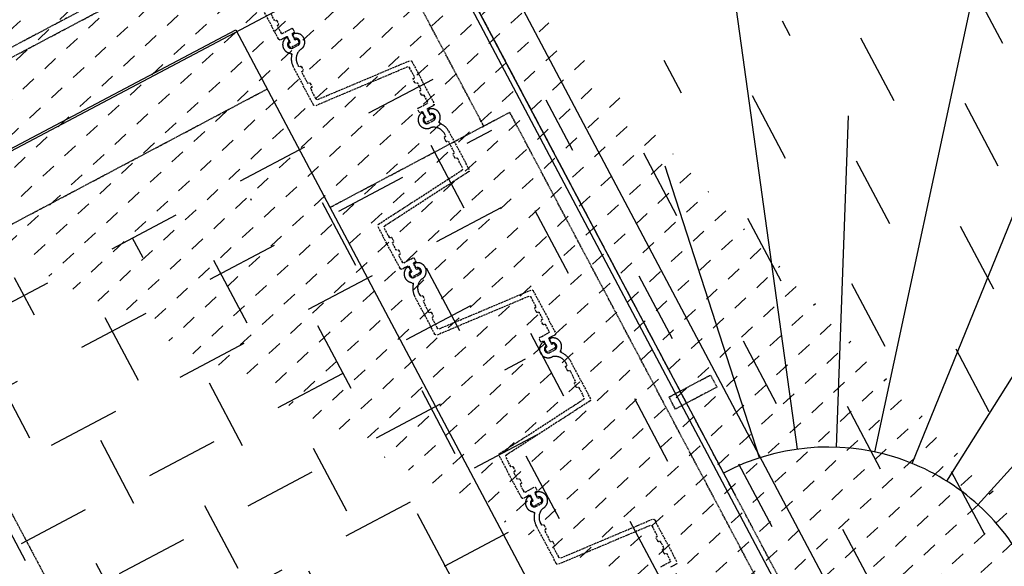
# Model space of a CAD drawing. Header units: millimetres. Extents: x 7530256134 to 7530295630, y 5726732434 to 5726764631.
# Tile 12 of 23: x 7530280191 to 7530282394, y 5726742748 to 5726743972. Entities that reach past the tile are written whole.
import ezdxf

# ---------------------------------------------------------------- set-up
doc = ezdxf.new("R2010")
doc.units = ezdxf.units.MM
for name, pattern in [('mp3', [6.25, 4.75, -1.5]), ('mp3a', [3.125, 2.25, -0.875]), ('mp7', [13.75, 9.75, -1.5, 1, -1.5])]:
    doc.linetypes.add(name, pattern=pattern)
for name, color, linetype in [('0 wymiar', 32, 'Continuous'), ('1 cienka', 4, 'Continuous'), ('2 osie 02', 4, 'mp7'), ('3 przerywana 02', 6, 'mp3'), ('3 przerywana 05', 6, 'mp3a'), ('4 opis', 3, 'Continuous'), ('4 średnia', 3, 'Continuous'), ('9 kreskowanie', 8, 'Continuous')]:
    doc.layers.add(name, color=color, linetype=linetype)
doc.layers.add('6 pomoc 01', color=1, linetype='Continuous', plot=False)

# ---------------------------------------------------------------- blocks, each defined once
blk = doc.blocks.new('A$C4C506A5B')
for points in [[(-1957.249551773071, -1227.959587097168), (-1957.249551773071, -1233.459587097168), (-1957.249553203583, -1251.459585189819, 0.414213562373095), (-1955.249551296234, -1253.459589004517), (-1938.504387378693, -1253.459585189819, 0.414213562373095), (-1936.504386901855, -1251.459587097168), (-1936.504386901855, -1250.459589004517, -0.414213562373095), (-1934.504384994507, -1248.459587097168), (-1926.504384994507, -1248.459585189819, -0.414213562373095), (-1924.504386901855, -1250.459587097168), (-1924.504387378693, -1251.459585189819, 0.414213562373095), (-1922.504386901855, -1253.459585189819), (-1907.504047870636, -1253.459585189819, 0.4142135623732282), (-1905.504046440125, -1251.459585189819), (-1905.504048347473, -1250.459585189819, -0.4142135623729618), (-1903.504045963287, -1248.459585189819), (-1895.504046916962, -1248.459587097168, -0.4142135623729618), (-1893.504049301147, -1250.459589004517), (-1893.504048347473, -1251.459585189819, 0.4142135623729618), (-1891.504049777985, -1253.459589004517), (-1868.530809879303, -1253.459585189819, 0.3888990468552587), (-1864.546005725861, -1249.807926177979), (-1845.166058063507, -1028.113901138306, -0.3888990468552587), (-1841.181255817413, -1024.462242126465), (-1743.621154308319, -1024.462242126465, -0.1739156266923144), (-1719.500284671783, -1033.831357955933, 0.4533960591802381), (-1715.029226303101, -1033.217351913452, -0.6585124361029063), (-1679.760330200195, -1039.520431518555, -0.4830774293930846), (-1682.681824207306, -1043.202249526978), (-1688.616552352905, -1043.202249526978, -0.338563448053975), (-1690.546741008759, -1041.726058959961, 0.8755639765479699), (-1707.250038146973, -1043.952249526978), (-1707.250039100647, -1055.952249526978, 0.8755639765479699), (-1690.546741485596, -1058.178442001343, -0.3385634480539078), (-1688.616552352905, -1056.702247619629), (-1682.681823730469, -1056.702249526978, -0.4830774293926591), (-1679.760332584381, -1060.384065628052, -0.8860302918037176), (-1718.248598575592, -1056.189044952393), (-1718.31488609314, -1055.584129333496, 0.3347204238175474), (-1743.899338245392, -1035.467098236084), (-1749.118813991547, -1035.467098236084, 0.4138169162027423), (-1751.116104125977, -1037.467100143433), (-1751.116106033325, -1038.469800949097, -0.4142135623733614), (-1753.116105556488, -1040.469804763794), (-1761.116107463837, -1040.469804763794, -0.4142135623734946), (-1763.116106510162, -1038.469802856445), (-1763.116104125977, -1037.467096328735, 0.4138169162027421), (-1765.113395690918, -1035.467096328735), (-1791.118814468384, -1035.467098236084, 0.4138169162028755), (-1793.116106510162, -1037.467098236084), (-1793.116107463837, -1038.469802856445, -0.4142135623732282), (-1795.116106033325, -1040.469802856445), (-1803.116106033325, -1040.469802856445, -0.414213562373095), (-1805.116106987, -1038.469804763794), (-1805.116106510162, -1037.467096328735, 0.4138169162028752), (-1807.113395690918, -1035.467098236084), (-1831.101322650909, -1035.467098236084, 0.3888990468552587), (-1835.086123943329, -1039.118757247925), (-1854.465647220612, -1260.807926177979, -0.3888990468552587), (-1858.450450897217, -1264.459587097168), (-1964.249552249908, -1264.459585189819, -0.4142135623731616), (-1968.249551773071, -1260.459589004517), (-1968.249551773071, -1253.459585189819), (-1968.249553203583, -1246.459585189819, 0.414213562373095)], [(-456.2003464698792, -1035.45224571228), (-471.2006831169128, -1035.452247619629, 0.414213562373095), (-473.2006855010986, -1037.45224571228), (-473.2006859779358, -1038.452247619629, -0.414213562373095), (-475.2006816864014, -1040.452249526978), (-483.2006850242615, -1040.45224571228, -0.414213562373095), (-485.2006859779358, -1038.452247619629), (-485.2006859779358, -1037.452249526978, 0.414213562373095), (-487.2006840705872, -1035.452247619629), (-503.9458508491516, -1035.45224571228, 0.414213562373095), (-505.9458494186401, -1037.452247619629), (-505.9458508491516, -1055.452247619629), (-505.9458479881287, -1060.952249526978, -0.414213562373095), (-507.9458503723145, -1062.952247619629), (-514.945848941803, -1062.95224571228, -0.4142135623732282), (-516.9458484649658, -1060.95224571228), (-516.9458513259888, -1057.45224571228, 0.4142135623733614), (-518.9458503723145, -1055.452249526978), (-530.9458503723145, -1055.452253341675, 0.414213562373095), (-531.9458498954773, -1056.452253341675), (-531.9458508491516, -1056.702249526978), (-531.9458479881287, -1059.179473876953, -0.2559241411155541), (-532.8689274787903, -1060.864774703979, -0.2922212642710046), (-542.0227742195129, -1060.864772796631, -0.2559241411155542), (-542.9458479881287, -1059.179471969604), (-542.9458498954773, -1040.725023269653, -0.2559241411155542), (-542.0227718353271, -1039.039724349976, -0.2922212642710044), (-532.8689270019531, -1039.039720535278, -0.2559241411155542), (-531.9458484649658, -1040.725025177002), (-531.9458508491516, -1043.202247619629), (-531.9458513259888, -1043.452249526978, 0.414213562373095), (-530.9458498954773, -1044.452247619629), (-518.9458503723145, -1044.452247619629, 0.414213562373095), (-516.9458498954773, -1042.452247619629), (-516.9458508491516, -1035.452247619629), (-516.9458498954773, -1028.452247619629, -0.4142135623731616), (-512.9458494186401, -1024.45224571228), (-407.1467475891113, -1024.45224571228, -0.3888990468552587)]]:
    blk.add_lwpolyline(points, format="xyb")
for points in [[(-1428.249086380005, -1232.722787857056, -0.8860302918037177), (-1389.76081609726, -1228.527765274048, -0.4830774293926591), (-1392.682312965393, -1232.209583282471), (-1398.617040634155, -1232.209585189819, -0.3385634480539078), (-1400.547227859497, -1230.733392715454, 0.8755639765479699), (-1417.250524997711, -1232.959583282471), (-1417.250524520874, -1244.959583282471, 0.8755639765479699), (-1400.547229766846, -1247.185775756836, -0.338563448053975), (-1398.617040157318, -1245.709583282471), (-1392.682310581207, -1245.709583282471, -0.4830774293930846), (-1389.760817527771, -1249.391401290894, -0.6585124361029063), (-1425.029714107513, -1255.694478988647, 0.4533960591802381), (-1429.500771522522, -1255.080474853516, -0.1739156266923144), (-1453.62164068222, -1264.449590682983), (-1551.18174123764, -1264.449590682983, -0.3888990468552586), (-1555.166544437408, -1260.797931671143), (-1574.546489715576, -1039.103902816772, 0.3888990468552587), (-1578.531293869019, -1035.452247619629), (-1601.504534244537, -1035.45224571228, 0.4142135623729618), (-1603.5045337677, -1037.45224571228), (-1603.5045337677, -1038.45224571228, -0.4142135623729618), (-1605.504536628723, -1040.452247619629), (-1613.504533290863, -1040.452249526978, -0.4142135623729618), (-1615.5045337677, -1038.452247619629), (-1615.5045337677, -1037.452249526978, 0.4142135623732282), (-1617.504535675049, -1035.452247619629), (-1632.50487279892, -1035.45224571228, 0.414213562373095), (-1634.504873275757, -1037.45224571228), (-1634.50486946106, -1038.45224571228, -0.414213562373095), (-1636.50486946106, -1040.45224571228), (-1644.50487279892, -1040.45224571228, -0.414213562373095), (-1646.504871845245, -1038.45224571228), (-1646.504873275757, -1037.45224571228, 0.414213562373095), (-1648.504871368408, -1035.452249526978), (-1665.250037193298, -1035.452247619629, 0.414213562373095), (-1667.25003862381, -1037.45224571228), (-1667.250039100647, -1055.452247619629), (-1667.250036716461, -1060.952247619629, -0.414213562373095), (-1669.250038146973, -1062.952249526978), (-1676.250037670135, -1062.95224571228, -0.4142135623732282), (-1678.250038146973, -1060.95224571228), (-1678.250036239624, -1057.452249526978, 0.4142135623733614), (-1680.250038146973, -1055.452247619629), (-1692.250037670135, -1055.452251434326, 0.414213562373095), (-1693.25003862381, -1056.452251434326), (-1693.250039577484, -1056.702247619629), (-1693.250036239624, -1059.179471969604, -0.2559241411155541), (-1694.173116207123, -1060.864774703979, -0.2922212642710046), (-1703.326961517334, -1060.864774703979, -0.2559241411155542), (-1704.250038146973, -1059.179473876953), (-1704.250040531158, -1040.725023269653, -0.2559241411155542), (-1703.326961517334, -1039.039724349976, -0.2922212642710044), (-1694.173115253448, -1039.039722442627, -0.2559241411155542), (-1693.250038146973, -1040.725023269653), (-1693.250035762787, -1043.202247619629), (-1693.25003862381, -1043.452249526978, 0.414213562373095), (-1692.250036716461, -1044.452247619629), (-1680.250036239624, -1044.452249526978, 0.414213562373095), (-1678.250038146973, -1042.452247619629), (-1678.25003862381, -1035.452249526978), (-1678.250038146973, -1028.452249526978, -0.4142135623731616), (-1674.250040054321, -1024.452249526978), (-1568.450935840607, -1024.452249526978, -0.3888990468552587), (-1564.466133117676, -1028.103902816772), (-1545.086611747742, -1249.793075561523, 0.3888990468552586), (-1541.101809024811, -1253.444732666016), (-1517.113883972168, -1253.444732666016, 0.4138169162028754), (-1515.116592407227, -1251.444734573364), (-1515.116592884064, -1250.442028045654, -0.414213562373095), (-1513.116590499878, -1248.442028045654), (-1505.116590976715, -1248.442029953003, -0.4142135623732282), (-1503.116590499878, -1250.442029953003), (-1503.116591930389, -1251.444736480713, 0.4138169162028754), (-1501.119300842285, -1253.444730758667), (-1475.113882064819, -1253.444730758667, 0.4138169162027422), (-1473.116590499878, -1251.444738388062), (-1473.116593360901, -1250.442028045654, -0.4142135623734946), (-1471.116592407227, -1248.442029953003), (-1463.116590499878, -1248.442028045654, -0.4142135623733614), (-1461.116592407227, -1250.442026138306), (-1461.116590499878, -1251.444738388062, 0.4138169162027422), (-1459.119299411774, -1253.444732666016), (-1453.899825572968, -1253.444734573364, 0.3347204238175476), (-1428.315373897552, -1233.327699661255)], [(-1137.856964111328, -1055.584127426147, 0.3347204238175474), (-1163.441415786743, -1035.467098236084), (-1168.660890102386, -1035.467098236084, 0.4138169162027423), (-1170.658182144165, -1037.467096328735), (-1170.658179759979, -1038.469800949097, -0.4142135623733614), (-1172.658180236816, -1040.469804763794), (-1180.658182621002, -1040.469802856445, -0.4142135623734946), (-1182.658184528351, -1038.469800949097), (-1182.658182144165, -1037.467096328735, 0.4138169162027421), (-1184.655471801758, -1035.467096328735), (-1210.660890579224, -1035.467100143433, 0.4138169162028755), (-1212.658179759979, -1037.467096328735), (-1212.658181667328, -1038.469802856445, -0.4142135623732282), (-1214.658182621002, -1040.469800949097), (-1222.658179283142, -1040.469804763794, -0.414213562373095), (-1224.658182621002, -1038.469802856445), (-1224.658179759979, -1037.467098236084, 0.4138169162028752), (-1226.655472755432, -1035.467096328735), (-1250.643395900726, -1035.467098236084, 0.3888990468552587), (-1254.628198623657, -1039.118757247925), (-1274.007723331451, -1260.80792427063, -0.3888990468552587), (-1277.992526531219, -1264.459587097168), (-1383.791628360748, -1264.459585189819, -0.4142135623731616), (-1387.79162979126, -1260.459585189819), (-1387.791630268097, -1253.459587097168), (-1387.79162979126, -1246.459587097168, 0.414213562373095), (-1389.791628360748, -1244.459589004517), (-1401.791627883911, -1244.459587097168, 0.414213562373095), (-1402.79162979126, -1245.459587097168), (-1402.79162979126, -1245.709583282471), (-1402.791628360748, -1248.186811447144, -0.2559241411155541), (-1403.714706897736, -1249.872108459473, -0.2922212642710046), (-1412.868553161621, -1249.872110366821, -0.2559241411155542), (-1413.791627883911, -1248.186807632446), (-1413.791630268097, -1229.732357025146, -0.2559241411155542), (-1412.868551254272, -1228.04705619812, -0.2922212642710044), (-1403.714706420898, -1228.047060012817, -0.2559241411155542), (-1402.791627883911, -1229.732357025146), (-1402.791628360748, -1232.209583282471), (-1402.791630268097, -1232.459581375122, 0.414213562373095), (-1401.791628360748, -1233.459579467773), (-1389.791630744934, -1233.459585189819, 0.4142135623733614), (-1387.791630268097, -1231.459587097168), (-1387.791627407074, -1227.959585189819, -0.4142135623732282), (-1385.79162979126, -1225.959585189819), (-1378.791627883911, -1225.959585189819, -0.414213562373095), (-1376.791627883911, -1227.959585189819), (-1376.79162979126, -1233.459585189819), (-1376.791627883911, -1251.459585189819, 0.414213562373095), (-1374.791629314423, -1253.459587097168), (-1358.046463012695, -1253.459587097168, 0.414213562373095), (-1356.046465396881, -1251.459585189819), (-1356.046462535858, -1250.459587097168, -0.414213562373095), (-1354.046465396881, -1248.459585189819), (-1346.04646062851, -1248.459585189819, -0.414213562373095), (-1344.046461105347, -1250.459585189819), (-1344.046463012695, -1251.459585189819, 0.414213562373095), (-1342.046463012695, -1253.459585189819), (-1327.046123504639, -1253.459583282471, 0.4142135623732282), (-1325.046125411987, -1251.459585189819), (-1325.04612493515, -1250.459589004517, -0.4142135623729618), (-1323.04612159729, -1248.459585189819), (-1315.046125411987, -1248.459587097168, -0.4142135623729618), (-1313.046123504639, -1250.459585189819), (-1313.046125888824, -1251.459585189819, 0.4142135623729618), (-1311.046123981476, -1253.459585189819), (-1288.072883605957, -1253.459585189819, 0.3888990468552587), (-1284.088081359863, -1249.807926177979), (-1264.708131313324, -1028.113901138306, -0.3888990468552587), (-1260.723331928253, -1024.462242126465), (-1163.16323184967, -1024.462240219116, -0.1739156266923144), (-1139.042360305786, -1033.831359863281, 0.4533960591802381), (-1134.571305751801, -1033.217353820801, -0.6585124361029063), (-1099.302404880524, -1039.520429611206, -0.4830774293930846), (-1102.223899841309, -1043.20224571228), (-1108.158628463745, -1043.202247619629, -0.338563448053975), (-1110.08881855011, -1041.726057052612, 0.8755639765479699), (-1126.792113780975, -1043.952249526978), (-1126.79211473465, -1055.952249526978, 0.8755639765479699), (-1110.08881521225, -1058.178442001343, -0.3385634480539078), (-1108.158630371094, -1056.70224571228), (-1102.223900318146, -1056.70224571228, -0.4830774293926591), (-1099.302406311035, -1060.3840675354, -0.8860302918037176), (-1137.790676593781, -1056.189044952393)], [(-847.7911648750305, -1232.722787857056, -0.8860302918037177), (-809.3028945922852, -1228.527765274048, -0.4830774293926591), (-812.22438621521, -1232.209585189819), (-818.1591172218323, -1232.209583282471, -0.3385634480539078), (-820.0893049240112, -1230.733390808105, 0.8755639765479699), (-836.792601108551, -1232.959585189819), (-836.7926025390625, -1244.959583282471, 0.8755639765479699), (-820.0893039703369, -1247.185773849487, -0.338563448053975), (-818.1591148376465, -1245.709583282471), (-812.2243885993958, -1245.709585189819, -0.4830774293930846), (-809.3028926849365, -1249.391405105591, -0.6585124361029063), (-844.571789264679, -1255.694478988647, 0.4533960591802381), (-849.0428471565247, -1255.080476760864, -0.1739156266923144), (-873.1637172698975, -1264.449588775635), (-970.7238163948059, -1264.449588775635, -0.3888990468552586), (-974.7086181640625, -1260.797929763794), (-994.0885682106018, -1039.103904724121, 0.3888990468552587), (-998.0733704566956, -1035.45224571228), (-1021.046611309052, -1035.452249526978, 0.4142135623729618), (-1023.04660987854, -1037.45224571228), (-1023.04660987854, -1038.452243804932, -0.4142135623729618), (-1025.046610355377, -1040.452247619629), (-1033.046610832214, -1040.45224571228, -0.4142135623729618), (-1035.04660987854, -1038.45224571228), (-1035.046610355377, -1037.45224571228, 0.4142135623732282), (-1037.046610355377, -1035.452247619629), (-1052.046949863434, -1035.452247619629, 0.414213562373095), (-1054.046947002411, -1037.452247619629), (-1054.046947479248, -1038.452249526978, -0.414213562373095), (-1056.046949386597, -1040.452249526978), (-1064.046949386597, -1040.45224571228, -0.414213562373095), (-1066.046947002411, -1038.45224571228), (-1066.046947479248, -1037.452247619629, 0.414213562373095), (-1068.046949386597, -1035.45224571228), (-1084.792114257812, -1035.452249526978, 0.414213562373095), (-1086.79211473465, -1037.45224571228), (-1086.792114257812, -1055.452247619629), (-1086.79211473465, -1060.95224571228, -0.414213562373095), (-1088.79211473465, -1062.952247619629), (-1095.792114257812, -1062.952247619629, -0.4142135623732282), (-1097.792112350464, -1060.952249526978), (-1097.792114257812, -1057.45224571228, 0.4142135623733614), (-1099.79211473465, -1055.45224571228), (-1111.79211473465, -1055.452249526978, 0.414213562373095), (-1112.79211473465, -1056.452251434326), (-1112.792115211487, -1056.702249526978), (-1112.792112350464, -1059.179475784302, -0.2559241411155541), (-1113.715190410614, -1060.864774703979, -0.2922212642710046), (-1122.869038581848, -1060.864774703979, -0.2559241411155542), (-1123.792112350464, -1059.179471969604), (-1123.792114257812, -1040.725023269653, -0.2559241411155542), (-1122.8690366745, -1039.039720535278, -0.2922212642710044), (-1113.715188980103, -1039.039722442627, -0.2559241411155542), (-1112.79211473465, -1040.725023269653), (-1112.792112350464, -1043.202249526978), (-1112.792112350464, -1043.452247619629, 0.414213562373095), (-1111.792116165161, -1044.45224571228), (-1099.792114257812, -1044.452247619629, 0.414213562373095), (-1097.792115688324, -1042.452247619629), (-1097.79211473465, -1035.452247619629), (-1097.79211473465, -1028.452247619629, -0.4142135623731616), (-1093.792114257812, -1024.452247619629), (-987.9930138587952, -1024.45224571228, -0.3888990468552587), (-984.0082077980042, -1028.103904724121), (-964.6286897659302, -1249.793073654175, 0.3888990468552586), (-960.6438837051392, -1253.444732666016), (-936.6559581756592, -1253.444732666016, 0.4138169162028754), (-934.6586689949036, -1251.444736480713), (-934.6586685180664, -1250.442029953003, -0.414213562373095), (-932.6586685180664, -1248.442029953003), (-924.6586689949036, -1248.442026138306, -0.4142135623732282), (-922.6586689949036, -1250.442026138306), (-922.6586685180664, -1251.444736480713, 0.4138169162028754), (-920.6613750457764, -1253.444734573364), (-894.6559600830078, -1253.444734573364, 0.4138169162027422), (-892.6586689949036, -1251.444734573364), (-892.6586689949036, -1250.442026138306, -0.4142135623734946), (-890.6586670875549, -1248.442026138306), (-882.6586680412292, -1248.442028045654, -0.4142135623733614), (-880.6586685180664, -1250.442028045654), (-880.6586680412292, -1251.444734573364, 0.4138169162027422), (-878.6613750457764, -1253.444734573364), (-873.4419031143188, -1253.444732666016, 0.3347204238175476), (-847.8574509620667, -1233.327701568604)], [(-557.0107002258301, -1055.584131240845, 0.3347204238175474), (-582.5951509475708, -1035.467098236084), (-587.8146252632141, -1035.467098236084, 0.4138169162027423), (-589.8119168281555, -1037.467098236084), (-589.8119163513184, -1038.469804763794, -0.4142135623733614), (-591.8119149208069, -1040.469804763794), (-599.8119158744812, -1040.469802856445, -0.4142135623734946), (-601.8119149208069, -1038.469802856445), (-601.8119168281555, -1037.467096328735, 0.4138169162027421), (-603.8092079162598, -1035.467096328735), (-629.8146262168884, -1035.467098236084, 0.4138169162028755), (-631.8119187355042, -1037.467096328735), (-631.8119163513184, -1038.469804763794, -0.4142135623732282), (-633.811918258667, -1040.469804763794), (-641.8119168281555, -1040.469800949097, -0.414213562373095), (-643.8119144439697, -1038.469802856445), (-643.8119144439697, -1037.467100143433, 0.4138169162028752), (-645.8092093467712, -1035.467096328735), (-669.7971324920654, -1035.467098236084, 0.3888990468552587), (-673.7819361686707, -1039.118757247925), (-693.1614570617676, -1260.807928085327, -0.3888990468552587), (-697.14626121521, -1264.459589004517), (-802.9453625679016, -1264.459585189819, -0.4142135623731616), (-806.9453639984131, -1260.459587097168), (-806.9453635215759, -1253.459585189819), (-806.9453639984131, -1246.459585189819, 0.414213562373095), (-808.9453644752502, -1244.459587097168), (-820.9453663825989, -1244.459585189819, 0.414213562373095), (-821.9453639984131, -1245.459585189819), (-821.9453635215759, -1245.709585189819), (-821.9453639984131, -1248.186809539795, -0.2559241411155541), (-822.8684406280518, -1249.872108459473, -0.2922212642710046), (-832.0222878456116, -1249.872106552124, -0.2559241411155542), (-832.9453639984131, -1248.186807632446), (-832.9453639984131, -1229.732357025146, -0.2559241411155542), (-832.0222873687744, -1228.047058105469, -0.2922212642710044), (-822.8684411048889, -1228.04705619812, -0.2559241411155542), (-821.9453620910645, -1229.732358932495), (-821.9453644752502, -1232.209583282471), (-821.9453639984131, -1232.459579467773, 0.414213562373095), (-820.9453639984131, -1233.459579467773), (-808.9453625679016, -1233.459585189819, 0.4142135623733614), (-806.9453639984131, -1231.459585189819), (-806.9453620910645, -1227.959589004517, -0.4142135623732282), (-804.9453644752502, -1225.959585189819), (-797.9453597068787, -1225.959587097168, -0.414213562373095), (-795.9453601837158, -1227.959585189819), (-795.9453644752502, -1233.459585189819), (-795.9453659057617, -1251.459587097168, 0.414213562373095), (-793.9453654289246, -1253.459587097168), (-777.2001996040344, -1253.459587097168, 0.414213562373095), (-775.2001972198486, -1251.459585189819), (-775.2001986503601, -1250.459585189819, -0.414213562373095), (-773.2001986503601, -1248.459585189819), (-765.2001991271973, -1248.459585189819, -0.414213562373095), (-763.2001991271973, -1250.459585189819), (-763.2001991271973, -1251.459585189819, 0.414213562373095), (-761.2001991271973, -1253.459585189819), (-746.1998596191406, -1253.459587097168, 0.4142135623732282), (-744.1998600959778, -1251.459585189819), (-744.1998600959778, -1250.459587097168, -0.4142135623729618), (-742.1998600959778, -1248.459585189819), (-734.1998600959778, -1248.459589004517, -0.4142135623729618), (-732.1998596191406, -1250.459585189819), (-732.1998605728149, -1251.459585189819, 0.4142135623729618), (-730.1998600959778, -1253.459585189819), (-707.226619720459, -1253.459585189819, 0.3888990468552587), (-703.2418174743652, -1249.80792427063), (-683.8618698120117, -1028.113901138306, -0.3888990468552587), (-679.877067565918, -1024.462244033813), (-582.3169665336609, -1024.462244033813, -0.1739156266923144), (-558.1960921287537, -1033.831356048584, 0.4533960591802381), (-553.7250413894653, -1033.217351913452, -0.6585124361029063), (-518.4561405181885, -1039.520433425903, -0.4830774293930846), (-521.3776359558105, -1043.202249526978), (-527.3123669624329, -1043.20224571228, -0.338563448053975), (-529.242552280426, -1041.726057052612, 0.8755639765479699), (-545.9458498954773, -1043.952249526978), (-545.9458508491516, -1055.952249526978, 0.8755639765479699), (-529.2425513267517, -1058.178440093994, -0.3385634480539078), (-527.3123645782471, -1056.702249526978), (-521.3776354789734, -1056.702249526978, -0.4830774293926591), (-518.4561429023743, -1060.3840675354, -0.8860302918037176), (-556.9444127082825, -1056.189043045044)]]:
    blk.add_lwpolyline(points, format="xyb", close=True)
blk = doc.blocks.new('02. Zarys przyczółka (widok z góry)')
at = {"layer": '3 przerywana 05'}
for p, q in [((-3000.000006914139, 1449.994995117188), (299.9999964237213, 1449.994993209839)), ((-270.000004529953, -1450.005001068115), (-270.0000040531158, 1449.99499130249)), ((-3000.000008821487, 1405.003318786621), (-900.0000092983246, 1405.003318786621)), ((-900.0000088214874, 949.9949913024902), (-900.0000092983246, 1405.003318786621)), ((-900.0000088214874, 1339.002641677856), (299.9999916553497, 1339.002643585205)), ((-600.0000050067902, -950.0050029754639), (-600.000004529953, 949.9949913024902))]:
    blk.add_line(p, q, dxfattribs=at)
at = {"layer": '4 średnia'}
for p, q in [((-450.0000050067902, 949.9949913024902), (-3000.00000500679, 949.9949951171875)), ((-450.000004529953, -950.0050029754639), (-450.0000050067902, 949.9949913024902))]:
    blk.add_line(p, q, dxfattribs=at)
blk = doc.blocks.new('sytuacja_k1')
at = {"layer": '9 kreskowanie'}
h = blk.add_hatch(dxfattribs=at)
h.set_pattern_fill('HONEY', color=256, scale=49.99999999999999, angle=62.10204981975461)
h.set_pattern_definition([(359.9999999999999, (-41302.67733430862, -58069.93327201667), (238.1250000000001, 137.4815322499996), [158.7499999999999, -317.4999999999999]), (119.9999999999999, (-41302.67733430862, -58069.93327201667), (-238.1249994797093, 137.4815331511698), [158.7499999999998, -317.4999999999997]), (59.99999999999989, (-41302.67733430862, -58069.93327201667), (5.202907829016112e-07, 274.9630654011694), [-317.4999999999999, 158.7499999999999])])
edge = h.paths.add_edge_path()
edge.add_line((6837.552384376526, 1449.979081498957), (5479.996334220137, 1449.995486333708))
edge.add_spline(control_points=[(7337.533483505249, 4068.440366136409), (7302.20431137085, 4068.44036422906), (7266.875111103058, 4067.010611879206), (7172.740587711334, 4059.383622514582), (7114.018927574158, 4050.638490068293), (6997.288790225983, 4025.228041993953), (6939.279999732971, 4008.562144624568), (6824.45300245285, 3967.386144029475), (6767.634903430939, 3942.875419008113), (6655.697447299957, 3886.148030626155), (6600.578518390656, 3853.930926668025), (6492.569816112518, 3782.007966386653), (6439.680604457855, 3742.301932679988), (6336.668504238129, 3655.706529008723), (6286.546158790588, 3608.817214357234), (6189.594657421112, 3508.250321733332), (6142.76594877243, 3454.572955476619), (6052.903212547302, 3340.910214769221), (6009.869523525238, 3280.92513023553), (5928.061207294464, 3155.204530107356), (5889.286818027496, 3089.469331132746), (5816.415846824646, 2952.874043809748), (5782.31942987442, 2882.01427589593), (5719.171528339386, 2735.853671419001), (5690.120160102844, 2660.553147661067), (5637.373732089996, 2506.243607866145), (5613.678753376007, 2427.234893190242), (5571.897839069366, 2266.281081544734), (5553.811960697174, 2184.336272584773), (5523.441318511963, 2018.312962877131), (5511.156593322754, 1934.234744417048), (5492.518295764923, 1764.769164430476), (5486.164743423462, 1679.382083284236), (5480.934847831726, 1545.887105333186), (5479.996334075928, 1497.941293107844), (5479.996334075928, 1449.995473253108)], knot_values=[0, 0, 0, 0, 0.05827760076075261, 0.05827760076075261, 0.1554887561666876, 0.1554887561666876, 0.2526999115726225, 0.2526999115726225, 0.3499110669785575, 0.3499110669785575, 0.4471222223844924, 0.4471222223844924, 0.5443333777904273, 0.5443333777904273, 0.6415445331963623, 0.6415445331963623, 0.7387556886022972, 0.7387556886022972, 0.8359668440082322, 0.8359668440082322, 0.9331779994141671, 0.9331779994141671, 1.030389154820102, 1.030389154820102, 1.127600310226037, 1.127600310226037, 1.224811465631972, 1.224811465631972, 1.322022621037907, 1.322022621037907, 1.419233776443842, 1.419233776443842, 1.516444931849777, 1.516444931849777, 1.570796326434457, 1.570796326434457, 1.570796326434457, 1.570796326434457], weights=[1, 1, 1, 1, 1, 1, 1, 1, 1, 1, 1, 1, 1, 1, 1, 1, 1, 1, 1, 1, 1, 1, 1, 1, 1, 1, 1, 1, 1, 1, 1, 1, 1, 1, 1, 1], degree=3, periodic=0)
edge.add_spline(control_points=[(8000.000066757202, 3963.887107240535), (7779.177872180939, 3998.738192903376), (7558.355678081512, 4033.589278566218), (7337.533483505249, 4068.440366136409)], knot_values=[1.570796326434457, 1.570796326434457, 1.570796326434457, 1.570796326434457, 2.243624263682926, 2.243624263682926, 2.243624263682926, 2.243624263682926], weights=[1, 1, 1, 1], degree=3, periodic=0)
edge.add_line((8000.000067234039, 3963.887109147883), (8000.000067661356, 1949.995470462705))
edge.add_line((8000.000068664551, 1949.995467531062), (7337.552385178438, 1949.995468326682))
edge.add_arc((7337.552383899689, 1449.995473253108), 499.9999994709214, 89.99999986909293, 180.0018781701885)
at = {"layer": '9 kreskowanie', "true_color": 0xadadad}
h = blk.add_hatch(dxfattribs=at)
h.set_pattern_fill('TRIANG', color=253, scale=6.999999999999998, angle=44.99999999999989)
h.set_pattern_definition([(104.9999999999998, (-413114.0851259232, 44651.60676513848), (-64.40310439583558, 17.25675985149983), [33.33749999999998, -33.33749999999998]), (164.9999999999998, (-413114.0851259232, 44651.60676513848), (-47.14634461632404, -47.14634456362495), [33.33749999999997, -33.33749999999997]), (44.99999999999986, (-413146.2866783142, 44660.23514686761), (-17.25675977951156, 64.40310441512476), [33.33749999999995, -33.33749999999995])])
h.paths.add_polyline_path([(5453.872512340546, 1438.36583839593), (5113.872511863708, 1438.365836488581), (5113.872513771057, -1438.365357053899), (5453.872510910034, -1438.365358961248)])
at = {"layer": '9 kreskowanie'}
h = blk.add_hatch(dxfattribs=at)
h.set_pattern_fill('AR-B816', color=256, scale=0.7999999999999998, angle=37.27151979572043)
h.set_pattern_definition([(359.9999999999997, (-3125706.065613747, -20887.07139648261), (3.410605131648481e-13, 162.5599999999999), []), (90, (-3125706.065613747, -20887.07139648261), (-162.5599999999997, 162.5600000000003), [162.5599999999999, -162.5599999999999])])
h.paths.add_polyline_path([(8854.302411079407, 1450.000480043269), (7999.995008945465, 1449.995795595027), (7999.995007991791, 949.9954675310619), (5449.995008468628, 949.995461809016), (5449.995006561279, -950.0045324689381), (7999.995008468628, -950.0045305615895), (7999.995006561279, -1450.004202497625), (8854.30241060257, -1449.999516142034)])
at = {"layer": '1 cienka', "elevation": -1.387550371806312e-06}
blk.add_lwpolyline([(-7970.60990524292, 1538.366074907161), (7940.000011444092, 1538.366072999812), (7940.000010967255, 1438.366072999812), (-7970.609903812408, 1438.366078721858)], dxfattribs=at)
at = {"layer": '2 osie 02', "ltscale": 0.2}
blk.add_lwpolyline([(-9341.43243932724, -0.2252146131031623, -0.0009693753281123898), (-9225.107471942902, 0.0003408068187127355), (8846.083489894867, -0.000328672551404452, -0.018590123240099), (11074.58685159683, -82.88408721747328)], format="xyb", dxfattribs=at)
at = {"layer": '3 przerywana 05'}
for points, elevation in [([(6630.000009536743, 1526.731671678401), (6660.609900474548, 1526.731671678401), (6660.609902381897, 1421.63652740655), (6630.000010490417, 1421.636525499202)], 1.387549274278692e-06), ([(-5250.000005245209, 1450.00047813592), (5249.99999666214, 1449.995465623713), (5249.999994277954, -1450.004528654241), (-5250.000006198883, -1449.998613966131)], -1.387550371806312e-06)]:
    blk.add_lwpolyline(points, close=True, dxfattribs=dict(at, elevation=elevation))
at = {"layer": '4 opis', "elevation": -6.937778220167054e-07}
blk.add_lwpolyline([(5453.872512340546, 1438.36583839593), (5113.872511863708, 1438.365836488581), (5113.872513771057, -1438.365357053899), (5453.872510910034, -1438.365358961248)], close=True, dxfattribs=at)
at = {"layer": '4 średnia'}
blk.add_arc((7337.552382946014, 1449.995467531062), 499.9999999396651, 90.00001366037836, 180.0018578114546, dxfattribs=at)
at = {"layer": '4 średnia', "extrusion": (0, 0, -1)}
blk.add_ellipse((7337.53348493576, 1449.995471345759), major_axis=(3.522876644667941e-07, 2718.444892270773), ratio=0.7200944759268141, start_param=4.71238898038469, end_param=6.283185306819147, dxfattribs=at)
at = {"layer": '4 średnia'}
blk.add_open_spline([(5479.996334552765, 1449.995469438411), (5479.996334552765, 1497.941289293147), (5480.934846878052, 1545.887101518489), (5486.164742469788, 1679.382081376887), (5492.518294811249, 1764.769162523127), (5511.156593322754, 1934.2347425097), (5523.441318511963, 2018.312959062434), (5553.8119597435, 2184.336272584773), (5571.897839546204, 2266.281079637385), (5613.678753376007, 2427.234893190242), (5637.373732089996, 2506.243607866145), (5690.120160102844, 2660.553145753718), (5719.171526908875, 2735.853667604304), (5782.319430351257, 2882.014273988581), (5816.415846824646, 2952.8740419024), (5889.286818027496, 3089.469329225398), (5928.061206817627, 3155.204526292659), (6009.869523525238, 3280.925128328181), (6052.903213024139, 3340.910210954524), (6142.76594877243, 3454.57295356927), (6189.594656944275, 3508.250319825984), (6286.546159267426, 3608.817214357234), (6336.668504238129, 3655.706527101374), (6439.680603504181, 3742.301932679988), (6492.569816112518, 3782.007964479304), (6600.578518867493, 3853.930926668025), (6655.697448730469, 3886.148026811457), (6767.634903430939, 3942.875415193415), (6824.453002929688, 3967.386142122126), (6939.279999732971, 4008.56214080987), (6997.288790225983, 4025.228038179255), (7114.018926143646, 4050.638488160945), (7172.74058675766, 4059.383618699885), (7266.875111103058, 4067.010609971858), (7302.20431137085, 4068.440360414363), (7337.533483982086, 4068.440362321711), (7558.355678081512, 4033.589276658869), (7779.177872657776, 3998.738190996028), (8000.000066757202, 3963.887103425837)], degree=3, knots=[0, 0, 0, 0, 0.05435139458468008, 0.05435139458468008, 0.151562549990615, 0.151562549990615, 0.24877370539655, 0.24877370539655, 0.3459848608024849, 0.3459848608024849, 0.4431960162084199, 0.4431960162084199, 0.5404071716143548, 0.5404071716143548, 0.6376183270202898, 0.6376183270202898, 0.7348294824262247, 0.7348294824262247, 0.8320406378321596, 0.8320406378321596, 0.9292517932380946, 0.9292517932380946, 1.02646294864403, 1.02646294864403, 1.123674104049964, 1.123674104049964, 1.220885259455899, 1.220885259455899, 1.318096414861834, 1.318096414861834, 1.415307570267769, 1.415307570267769, 1.512518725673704, 1.512518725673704, 1.570796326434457, 1.570796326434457, 1.570796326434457, 2.243624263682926, 2.243624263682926, 2.243624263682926, 2.243624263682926], dxfattribs=at)
at = {"layer": '6 pomoc 01'}
blk.add_line((6891.476752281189, 1449.934178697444, -1.387549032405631e-06), (4996.070642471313, 1449.934180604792, -1.387548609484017e-06), dxfattribs=at)
at = {"layer": '9 kreskowanie'}
for p, q in [((7087.562426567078, 1883.0139688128), (6165.744653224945, 3479.585091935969)), ((7166.558826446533, 1919.847787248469), (6828.266765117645, 2849.229405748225)), ((6954.528542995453, 1771.387345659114), (5742.101228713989, 2788.721854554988)), ((7016.154416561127, 1833.014197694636), (6468.006364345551, 2486.263390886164)), ((6867.703860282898, 1620.999463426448), (5539.21454334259, 2104.530032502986)), ((6904.534955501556, 1699.987283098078), (6261.799779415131, 2071.070607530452)), ((6845.147936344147, 1536.816323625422), (6169.78467130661, 1655.901090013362))]:
    blk.add_line(p, q, dxfattribs=at)
at = {"layer": '1 cienka', "xscale": -1, "rotation": 359.9999999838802}
blk.add_blockref('02. Zarys przyczółka (widok z góry)', (4999.995001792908, 0.000472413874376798, 1.387550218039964e-06), dxfattribs=at)
at = {"layer": '3 przerywana 02', "rotation": 179.9999999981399}
blk.add_blockref('A$C4C506A5B', (4999.999994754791, 0.0004781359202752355), dxfattribs=at)

msp = doc.modelspace()

# ---------------------------------------------------------------- block references
at = {"layer": '0 wymiar', "rotation": 297.8979501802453}
msp.add_blockref('sytuacja_k1', (7530277285.15332, 5726748321.70091), dxfattribs=at)

doc.saveas('drawing.dxf')
